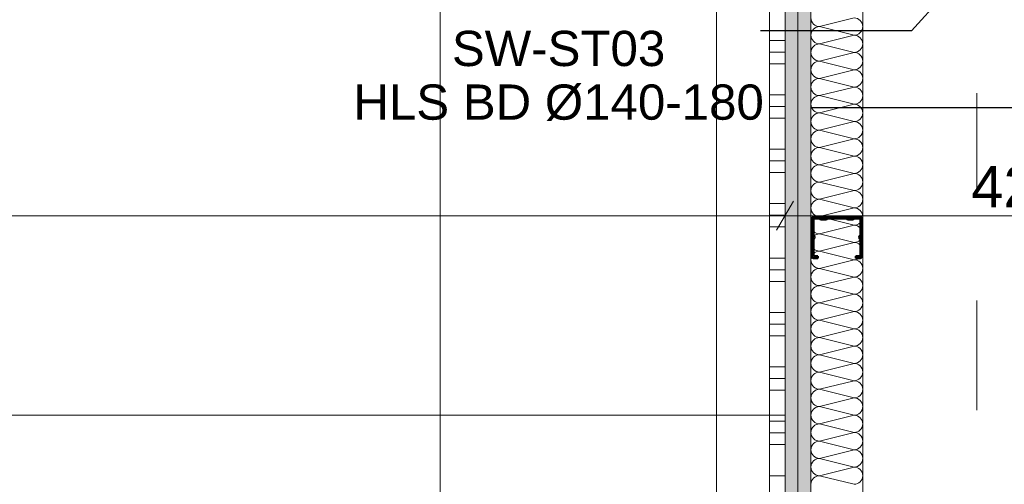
# Model space of a CAD drawing. Header units: metres. Extents: x -3.5 to 65.3, y -10.9 to 16.7.
# Tile 124 of 213: x 42.807 to 43.757, y 3.142 to 3.59. Entities that reach past the tile are written whole.
import ezdxf

# ---------------------------------------------------------------- set-up
doc = ezdxf.new("R2010")
doc.units = ezdxf.units.M
doc.header["$MEASUREMENT"] = 0
doc.linetypes.add('Strichlinie doppelt', pattern=[0.218722, 0.105833, -0.042333, 0.028222, -0.042333])
doc.linetypes.add('Wipeout_Contour', pattern=[1, 0, -1])
for name, color, linetype in [('102 - Bemaßung_ Beschriftung.Detail_ Ausschnitt', 7, 'Continuous'), ('451 - Universal.Achsen Raster', 7, 'Continuous'), ('654 - Abdeckung.Wand Belag', 7, 'Continuous'), ('660 - Unterkonstruktion.Trockenbau', 7, 'Continuous'), ('Neubau_102 - Bemaßung_ Beschriftung.Detail_ Ausschnitt', 7, 'Continuous'), ('Neubau_606 - Struktur.Wand Innen Ausbau', 7, 'Continuous'), ('Neubau_650 - Abdeckung.Fußboden Aufbau', 7, 'Continuous')]:
    doc.layers.add(name, color=color, linetype=linetype)
doc.styles.add('ERSTELLTER_STIL_1', font='txt')
doc.dimstyles.new('ERSTELLTER_STIL__1', dxfattribs={"dimtxt": 0.04, "dimasz": 0.02128, "dimexe": 0.18, "dimexo": 0.0625, "dimgap": 0, "dimtad": 1, "dimtih": 1, "dimtoh": 1, "dimzin": 0, "dimdsep": 46, "dimtxsty": 'ERSTELLTER_STIL_1', "dimblk": 'ARROWHEAD_2', "dimblk1": 'ARROWHEAD_2', "dimblk2": 'ARROWHEAD_2', "dimcen": 0.09, "dimse1": 1, "dimse2": 1, "dimclrd": 7, "dimclre": 7, "dimclrt": 7, "dimazin": 0, "dimtfac": 1, "dimtdec": 4, "dimtmove": 0, "dimatfit": 3, "dimfxl": 1, "dimtolj": 1, "dimtzin": 0, "dimarcsym": 0})
doc.dimstyles.new('ERSTELLTER_STIL__2', dxfattribs={"dimtxt": 0.04, "dimasz": 0.02128, "dimexe": 0.18, "dimexo": 0.0625, "dimgap": 0, "dimtad": 1, "dimtih": 1, "dimtoh": 1, "dimzin": 0, "dimdsep": 46, "dimtxsty": 'ERSTELLTER_STIL_1', "dimblk": 'ARROWHEAD_2', "dimblk1": 'ARROWHEAD_2', "dimblk2": 'ARROWHEAD_2', "dimcen": 0.09, "dimse1": 1, "dimse2": 1, "dimclrd": 7, "dimclre": 7, "dimclrt": 7, "dimazin": 0, "dimtfac": 1, "dimtdec": 4, "dimtmove": 2, "dimatfit": 3, "dimfxl": 1, "dimtolj": 1, "dimtzin": 0, "dimarcsym": 0})
doc.dimstyles.new('ERSTELLTER_STIL__5', dxfattribs={"dimtxt": 0.04, "dimasz": 0.02128, "dimexe": 0.18, "dimexo": 0.0625, "dimgap": 0, "dimtad": 1, "dimtih": 1, "dimtoh": 1, "dimzin": 0, "dimdsep": 46, "dimtxsty": 'ERSTELLTER_STIL_1', "dimblk": 'ARROWHEAD_2', "dimblk1": 'ARROWHEAD_2', "dimblk2": 'ARROWHEAD_2', "dimcen": 0.09, "dimclrd": 7, "dimclre": 7, "dimclrt": 7, "dimazin": 0, "dimtfac": 1, "dimtdec": 4, "dimtmove": 0, "dimatfit": 3, "dimfxl": 1, "dimtolj": 1, "dimtzin": 0, "dimarcsym": 0})
doc.dimstyles.new('ERSTELLTER_STIL__6', dxfattribs={"dimtxt": 0.04, "dimasz": 0.02128, "dimexe": 0.18, "dimexo": 0.0625, "dimgap": 0, "dimtad": 1, "dimzin": 0, "dimdsep": 46, "dimtxsty": 'ERSTELLTER_STIL_1', "dimblk": 'ARROWHEAD_2', "dimblk1": 'ARROWHEAD_2', "dimblk2": 'ARROWHEAD_2', "dimcen": 0.09, "dimclrd": 7, "dimclre": 7, "dimclrt": 7, "dimazin": 0, "dimtfac": 1, "dimtdec": 4, "dimtmove": 0, "dimatfit": 3, "dimfxl": 1, "dimtolj": 1, "dimtzin": 0, "dimarcsym": 0})
doc.dimstyles.new('ERSTELLTER_STIL__8', dxfattribs={"dimtxt": 0.18, "dimasz": 0.010944, "dimexe": 0.18, "dimexo": 0.0625, "dimgap": 0, "dimtad": 0, "dimtih": 1, "dimtoh": 1, "dimdec": 4, "dimzin": 0, "dimdsep": 46, "dimcen": 0.09, "dimadec": 0, "dimazin": 0, "dimtfac": 1, "dimtdec": 4, "dimtmove": 0, "dimatfit": 3, "dimldrblk": 'ARROWHEAD_11', "dimfxl": 1, "dimtolj": 1, "dimtzin": 0, "dimarcsym": 0})
pattern_1 = [(45, (0, 0), (-0.0070710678, 0.0070710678), [0, -0.01])]

# ---------------------------------------------------------------- blocks, each defined once
blk = doc.blocks.new('*X76')
at = {"layer": 'Neubau_606 - Struktur.Wand Innen Ausbau', "color": 7, "linetype": 'Continuous', "lineweight": 5}
for p, q in [((43.57832, 3.58335), (43.61165, 3.59168)), ((43.57832, 3.58335), (43.61165, 3.57501)), ((43.57832, 3.56668), (43.61165, 3.57501)), ((43.57832, 3.56668), (43.61165, 3.55835)), ((43.57832, 3.55001), (43.61165, 3.55835)), ((43.57832, 3.55001), (43.61165, 3.54168)), ((43.57832, 3.53335), (43.61165, 3.54168)), ((43.57832, 3.53335), (43.61165, 3.52501)), ((43.57832, 3.51668), (43.61165, 3.52501)), ((43.57832, 3.51668), (43.61165, 3.50835)), ((43.57832, 3.50001), (43.61165, 3.50835)), ((43.57832, 3.50001), (43.61165, 3.49168)), ((43.57832, 3.48335), (43.61165, 3.49168)), ((43.57832, 3.48335), (43.61165, 3.47501)), ((43.57832, 3.46668), (43.61165, 3.47501)), ((43.57832, 3.46668), (43.61165, 3.45835)), ((43.57832, 3.45001), (43.61165, 3.45835)), ((43.57832, 3.45001), (43.61165, 3.44168)), ((43.57832, 3.43335), (43.61165, 3.44168)), ((43.57832, 3.43335), (43.61165, 3.42501)), ((43.57832, 3.41668), (43.61165, 3.42501)), ((43.57832, 3.41668), (43.61165, 3.40835)), ((43.57832, 3.40001), (43.61165, 3.40835)), ((43.57832, 3.40001), (43.61165, 3.39168)), ((43.57832, 3.38335), (43.61165, 3.39168)), ((43.57832, 3.38335), (43.61165, 3.37501)), ((43.57832, 3.36668), (43.61165, 3.37501)), ((43.57832, 3.36668), (43.61165, 3.35835)), ((43.57832, 3.35001), (43.61165, 3.35835)), ((43.57832, 3.35001), (43.61165, 3.34168)), ((43.57832, 3.33335), (43.61165, 3.34168)), ((43.57832, 3.33335), (43.61165, 3.32501)), ((43.57832, 3.31668), (43.61165, 3.32501)), ((43.57832, 3.31668), (43.61165, 3.30835)), ((43.57832, 3.30001), (43.61165, 3.30835)), ((43.57832, 3.30001), (43.61165, 3.29168)), ((43.57832, 3.28335), (43.61165, 3.29168)), ((43.57832, 3.28335), (43.61165, 3.27501)), ((43.57832, 3.26668), (43.61165, 3.27501)), ((43.57832, 3.26668), (43.61165, 3.25835)), ((43.57832, 3.25001), (43.61165, 3.25835)), ((43.57832, 3.25001), (43.61165, 3.24168)), ((43.57832, 3.23335), (43.61165, 3.24168)), ((43.57832, 3.23335), (43.61165, 3.22501)), ((43.57832, 3.21668), (43.61165, 3.22501)), ((43.57832, 3.21668), (43.61165, 3.20835)), ((43.57832, 3.20001), (43.61165, 3.20835)), ((43.57832, 3.20001), (43.61165, 3.19168)), ((43.57832, 3.18335), (43.61165, 3.19168)), ((43.57832, 3.18335), (43.61165, 3.17501)), ((43.57832, 3.16668), (43.61165, 3.17501)), ((43.57832, 3.16668), (43.61165, 3.15835)), ((43.57832, 3.15001), (43.61165, 3.15835)), ((43.57832, 3.15001), (43.61165, 3.14168))]:
    blk.add_line(p, q, dxfattribs=at)
for centre, start, end in [((43.57832, 3.59168), 180.00002, 270.00002), ((43.61165, 3.58335), 0.00002, 90.00002), ((43.57832, 3.57501), 90.00002, 180.00002), ((43.61165, 3.58335), 270.00002, 0.00002), ((43.57832, 3.57501), 180.00002, 270.00002), ((43.61165, 3.56668), 0.00002, 90.00002), ((43.57832, 3.55835), 90.00002, 180.00002), ((43.61165, 3.56668), 270.00002, 0.00002), ((43.57832, 3.55835), 180.00002, 270.00002), ((43.61165, 3.55001), 0.00002, 90.00002), ((43.57832, 3.54168), 90.00002, 180.00002), ((43.61165, 3.55001), 270.00002, 0.00002), ((43.57832, 3.54168), 180.00002, 270.00002), ((43.61165, 3.53335), 0.00002, 90.00002), ((43.57832, 3.52501), 90.00002, 180.00002), ((43.57832, 3.52501), 180.00002, 270.00002), ((43.61165, 3.53335), 270.00002, 0.00002), ((43.61165, 3.51668), 0.00002, 90.00002), ((43.57832, 3.50835), 90.00002, 180.00002), ((43.61165, 3.51668), 270.00002, 0.00002), ((43.57832, 3.50835), 180.00002, 270.00002), ((43.61165, 3.50001), 0.00002, 90.00002), ((43.57832, 3.49168), 90.00002, 180.00002), ((43.61165, 3.50001), 270.00002, 0.00002), ((43.57832, 3.49168), 180.00002, 270.00002), ((43.61165, 3.48335), 0.00002, 90.00002), ((43.57832, 3.47501), 90.00002, 180.00002), ((43.61165, 3.48335), 270.00002, 0.00002), ((43.57832, 3.47501), 180.00002, 270.00002), ((43.61165, 3.46668), 0.00002, 90.00002), ((43.57832, 3.45835), 90.00002, 180.00002), ((43.57832, 3.45835), 180.00002, 270.00002), ((43.61165, 3.46668), 270.00002, 0.00002), ((43.61165, 3.45001), 0.00002, 90.00002), ((43.57832, 3.44168), 90.00002, 180.00002), ((43.61165, 3.45001), 270.00002, 0.00002), ((43.57832, 3.44168), 180.00002, 270.00002), ((43.61165, 3.43335), 0.00002, 90.00002), ((43.57832, 3.42501), 90.00002, 180.00002), ((43.61165, 3.43335), 270.00002, 0.00002), ((43.57832, 3.42501), 180.00002, 270.00002), ((43.61165, 3.41668), 0.00002, 90.00002), ((43.57832, 3.40835), 90.00002, 180.00002), ((43.61165, 3.41668), 270.00002, 0.00002), ((43.57832, 3.40835), 180.00002, 270.00002), ((43.61165, 3.40001), 0.00002, 90.00002), ((43.57832, 3.39168), 90.00002, 180.00002), ((43.57832, 3.39168), 180.00002, 270.00002), ((43.61165, 3.40001), 270.00002, 0.00002), ((43.61165, 3.38335), 0.00002, 90.00002), ((43.57832, 3.37501), 90.00002, 180.00002), ((43.61165, 3.38335), 270.00002, 0.00002), ((43.57832, 3.37501), 180.00002, 270.00002), ((43.61165, 3.36668), 0.00002, 90.00002), ((43.57832, 3.35835), 90.00002, 180.00002), ((43.61165, 3.36668), 270.00002, 0.00002), ((43.57832, 3.35835), 180.00002, 270.00002), ((43.61165, 3.35001), 0.00002, 90.00002), ((43.57832, 3.34168), 90.00002, 180.00002), ((43.61165, 3.35001), 270.00002, 0.00002), ((43.57832, 3.34168), 180.00002, 270.00002), ((43.61165, 3.33335), 0.00002, 90.00002), ((43.57832, 3.32501), 90.00002, 180.00002), ((43.57832, 3.32501), 180.00002, 270.00002), ((43.61165, 3.33335), 270.00002, 0.00002), ((43.61165, 3.31668), 0.00002, 90.00002), ((43.57832, 3.30835), 90.00002, 180.00002), ((43.61165, 3.31668), 270.00002, 0.00002), ((43.57832, 3.30835), 180.00002, 270.00002), ((43.61165, 3.30001), 0.00002, 90.00002), ((43.57832, 3.29168), 90.00002, 180.00002), ((43.61165, 3.30001), 270.00002, 0.00002), ((43.57832, 3.29168), 180.00002, 270.00002), ((43.61165, 3.28335), 0.00002, 90.00002), ((43.57832, 3.27501), 90.00002, 180.00002), ((43.61165, 3.28335), 270.00002, 0.00002), ((43.57832, 3.27501), 180.00002, 270.00002), ((43.61165, 3.26668), 0.00002, 90.00002), ((43.57832, 3.25835), 90.00002, 180.00002), ((43.57832, 3.25835), 180.00002, 270.00002), ((43.61165, 3.26668), 270.00002, 0.00002), ((43.61165, 3.25001), 0.00002, 90.00002), ((43.57832, 3.24168), 90.00002, 180.00002), ((43.61165, 3.25001), 270.00002, 0.00002), ((43.57832, 3.24168), 180.00002, 270.00002), ((43.61165, 3.23335), 0.00002, 90.00002), ((43.57832, 3.22501), 90.00002, 180.00002), ((43.61165, 3.23335), 270.00002, 0.00002), ((43.57832, 3.22501), 180.00002, 270.00002), ((43.61165, 3.21668), 0.00002, 90.00002), ((43.57832, 3.20835), 90.00002, 180.00002), ((43.61165, 3.21668), 270.00002, 0.00002), ((43.57832, 3.20835), 180.00002, 270.00002), ((43.61165, 3.20001), 0.00002, 90.00002), ((43.57832, 3.19168), 90.00002, 180.00002), ((43.57832, 3.19168), 180.00002, 270.00002), ((43.61165, 3.20001), 270.00002, 0.00002), ((43.61165, 3.18335), 0.00002, 90.00002), ((43.57832, 3.17501), 90.00002, 180.00002), ((43.61165, 3.18335), 270.00002, 0.00002), ((43.57832, 3.17501), 180.00002, 270.00002), ((43.61165, 3.16668), 0.00002, 90.00002), ((43.57832, 3.15835), 90.00002, 180.00002), ((43.61165, 3.16668), 270.00002, 0.00002), ((43.57832, 3.15835), 180.00002, 270.00002), ((43.61165, 3.15001), 0.00002, 90.00002), ((43.57832, 3.14168), 90.00002, 180.00002), ((43.61165, 3.15001), 270.00002, 0.00002)]:
    blk.add_arc(centre, 0.00833, start, end, dxfattribs=at)
blk = doc.blocks.new('*X105')
at = {"layer": '654 - Abdeckung.Wand Belag', "color": 7, "linetype": 'Continuous', "lineweight": 5}
for p, q in [((43.52999, 3.57), (43.54499, 3.57)), ((43.52999, 3.55875), (43.54499, 3.55875)), ((43.52999, 3.5475), (43.54499, 3.5475)), ((43.52999, 3.5175), (43.54499, 3.5175)), ((43.52999, 3.50625), (43.54499, 3.50625)), ((43.52999, 3.495), (43.54499, 3.495)), ((43.52999, 3.465), (43.54499, 3.465)), ((43.52999, 3.45375), (43.54499, 3.45375)), ((43.52999, 3.4425), (43.54499, 3.4425)), ((43.52999, 3.4125), (43.54499, 3.4125)), ((43.52999, 3.40125), (43.54499, 3.40125)), ((43.52999, 3.39), (43.54499, 3.39)), ((43.52999, 3.36), (43.54499, 3.36)), ((43.52999, 3.34875), (43.54499, 3.34875)), ((43.52999, 3.3375), (43.54499, 3.3375)), ((43.52999, 3.3075), (43.54499, 3.3075)), ((43.52999, 3.29625), (43.54499, 3.29625)), ((43.52999, 3.285), (43.54499, 3.285)), ((43.52999, 3.255), (43.54499, 3.255)), ((43.52999, 3.24375), (43.54499, 3.24375)), ((43.52999, 3.2325), (43.54499, 3.2325)), ((43.52999, 3.2025), (43.54499, 3.2025)), ((43.52999, 3.19125), (43.54499, 3.19125)), ((43.52999, 3.18), (43.54499, 3.18)), ((43.52999, 3.15), (43.54499, 3.15))]:
    blk.add_line(p, q, dxfattribs=at)
blk = doc.blocks.new('*D192')
at = {"layer": '102 - Bemaßung_ Beschriftung.Detail_ Ausschnitt', "color": 7, "linetype": 'Continuous', "lineweight": 5}
for p, q in [((41.88498, 1.0763), (41.88498, 1.1183)), ((41.89307, 1.1113), (41.8769, 1.0833)), ((43.55307, 1.1113), (43.53691, 1.0833)), ((41.88498, 1.0973), (43.54499, 1.0973))]:
    blk.add_line(p, q, dxfattribs=at)
at = {"layer": '102 - Bemaßung_ Beschriftung.Detail_ Ausschnitt', "color": 7, "lineweight": 5, "insert": (42.42711, 1.1053), "char_height": 0.04, "attachment_point": 7, "style": 'ERSTELLTER_STIL_1'}
blk.add_mtext('\\A1;{\\pql;\\fArial|b0|i0|c0|p38;1,66}', dxfattribs=at)
blk = doc.blocks.new('ARROWHEAD_2')
at = {"color": 0, "linetype": 'Continuous', "lineweight": 0}
for p, q in [((-0.378, -0.655), (0.378, 0.655)), ((0, 0), (-1, 0))]:
    blk.add_line(p, q, dxfattribs=at)
blk = doc.blocks.new('*D398')
at = {"layer": '102 - Bemaßung_ Beschriftung.Detail_ Ausschnitt', "color": 7, "linetype": 'Continuous', "lineweight": 5}
for p, q in [((42.60998, 0.9763), (42.60998, 1.0183)), ((43.212, 0.9763), (43.212, 1.0183)), ((42.61806, 1.0113), (42.6019, 0.9833)), ((43.22008, 1.0113), (43.20391, 0.9833)), ((42.60998, 0.9973), (43.212, 0.9973))]:
    blk.add_line(p, q, dxfattribs=at)
at = {"layer": '102 - Bemaßung_ Beschriftung.Detail_ Ausschnitt', "color": 7, "lineweight": 5, "insert": (42.87062, 1.00464), "char_height": 0.04, "attachment_point": 7, "style": 'ERSTELLTER_STIL_1'}
blk.add_mtext('\\A1;{\\pql;\\fArial|b0|i0|c0|p38;60\\fArial|b0|i0|c0|p38;\\A1{\\H.66x;\\S2^  ;}}', dxfattribs=at)
blk = doc.blocks.new('*D399')
at = {"layer": '102 - Bemaßung_ Beschriftung.Detail_ Ausschnitt', "color": 7, "linetype": 'Continuous', "lineweight": 5}
for p, q in [((43.212, 0.9763), (43.212, 1.0183)), ((43.54499, 0.9763), (43.54499, 1.0183)), ((43.22008, 1.0113), (43.20391, 0.9833)), ((43.53691, 0.9833), (43.55307, 1.0113)), ((43.212, 0.9973), (43.54499, 0.9973)), ((43.54499, 0.9973), (43.55868, 0.9973))]:
    blk.add_line(p, q, dxfattribs=at)
at = {"layer": '102 - Bemaßung_ Beschriftung.Detail_ Ausschnitt', "color": 7, "lineweight": 5, "insert": (43.33812, 1.00461), "char_height": 0.04, "attachment_point": 7, "style": 'ERSTELLTER_STIL_1'}
blk.add_mtext('\\A1;{\\pql;\\fArial|b0|i0|c0|p38;33\\fArial|b0|i0|c0|p38;\\A1{\\H.66x;\\S3^  ;}}', dxfattribs=at)
blk = doc.blocks.new('*D444')
at = {"layer": '102 - Bemaßung_ Beschriftung.Detail_ Ausschnitt', "color": 7, "linetype": 'Continuous', "lineweight": 5}
for p, q in [((43.75307, 4.03833), (43.73691, 4.01033)), ((43.74499, 3.89), (43.74499, 4.04533)), ((47.27808, 4.03833), (47.26192, 4.01033)), ((47.27, 4.00333), (47.27, 4.04533)), ((43.7313, 4.02433), (43.74499, 4.02433)), ((43.74499, 4.02433), (47.27, 4.02433))]:
    blk.add_line(p, q, dxfattribs=at)
at = {"color": 254, "linetype": 'Wipeout_Contour', "lineweight": 0, "ltscale": 182.760852}
blk.add_wipeout([(45.43677, 4.02483), (45.57822, 4.02483), (45.57822, 4.07983), (45.43677, 4.07983)], dxfattribs=at).dxf.layer = '102 - Bemaßung_ Beschriftung.Detail_ Ausschnitt'
at = {"layer": '102 - Bemaßung_ Beschriftung.Detail_ Ausschnitt', "color": 7, "lineweight": 5, "insert": (45.44427, 4.02457), "char_height": 0.04, "attachment_point": 7, "style": 'ERSTELLTER_STIL_1'}
blk.add_mtext('\\A1;{\\pql;\\fArial|b0|i0|c0|p38;3,52\\fArial|b0|i0|c0|p38;\\A1{\\H.66x;\\S5^  ;}}', dxfattribs=at)
blk = doc.blocks.new('*D446')
at = {"layer": '102 - Bemaßung_ Beschriftung.Detail_ Ausschnitt', "color": 7, "linetype": 'Continuous', "lineweight": 5}
for p, q in [((40.165, 3.465), (40.165, 3.78606)), ((40.17308, 3.77906), (40.15692, 3.75106)), ((43.75307, 3.77906), (43.73691, 3.75106)), ((40.15131, 3.76506), (40.165, 3.76506)), ((40.165, 3.76506), (43.74499, 3.76506))]:
    blk.add_line(p, q, dxfattribs=at)
at = {"color": 254, "linetype": 'Wipeout_Contour', "lineweight": 0, "ltscale": 168.515956}
blk.add_wipeout([(41.89428, 3.76556), (42.01571, 3.76556), (42.01571, 3.82056), (41.89428, 3.82056)], dxfattribs=at).dxf.layer = '102 - Bemaßung_ Beschriftung.Detail_ Ausschnitt'
at = {"layer": '102 - Bemaßung_ Beschriftung.Detail_ Ausschnitt', "color": 7, "lineweight": 5, "insert": (41.90178, 3.77306), "char_height": 0.04, "attachment_point": 7, "style": 'ERSTELLTER_STIL_1'}
blk.add_mtext('\\A1;{\\pql;\\fArial|b0|i0|c0|p38;3,58}', dxfattribs=at)
blk = doc.blocks.new('*D447')
at = {"layer": '102 - Bemaßung_ Beschriftung.Detail_ Ausschnitt', "color": 7, "linetype": 'Continuous', "lineweight": 5}
for p, q in [((43.74499, 3.74406), (43.74499, 3.89)), ((47.27, 3.74406), (47.27, 3.78606)), ((43.75307, 3.77906), (43.73691, 3.75106)), ((47.27808, 3.77906), (47.26192, 3.75106)), ((40.165, 3.76506), (43.74499, 3.76506)), ((43.74499, 3.76506), (47.27, 3.76506))]:
    blk.add_line(p, q, dxfattribs=at)
at = {"color": 254, "linetype": 'Wipeout_Contour', "lineweight": 0, "ltscale": 182.671817}
blk.add_wipeout([(45.43677, 3.76556), (45.57822, 3.76556), (45.57822, 3.82056), (45.43677, 3.82056)], dxfattribs=at).dxf.layer = '102 - Bemaßung_ Beschriftung.Detail_ Ausschnitt'
at = {"layer": '102 - Bemaßung_ Beschriftung.Detail_ Ausschnitt', "color": 7, "lineweight": 5, "insert": (45.44427, 3.7653), "char_height": 0.04, "attachment_point": 7, "style": 'ERSTELLTER_STIL_1'}
blk.add_mtext('\\A1;{\\pql;\\fArial|b0|i0|c0|p38;3,52\\fArial|b0|i0|c0|p38;\\A1{\\H.66x;\\S5^  ;}}', dxfattribs=at)
blk = doc.blocks.new('*D449')
at = {"layer": '102 - Bemaßung_ Beschriftung.Detail_ Ausschnitt', "color": 7, "linetype": 'Continuous', "lineweight": 5}
for p, q in [((40.165, 3.37988), (40.165, 3.42188)), ((40.17308, 3.41488), (40.15692, 3.38688)), ((43.55307, 3.41488), (43.53691, 3.38688)), ((40.15131, 3.40088), (40.165, 3.40088)), ((40.165, 3.40088), (43.54499, 3.40088))]:
    blk.add_line(p, q, dxfattribs=at)
at = {"color": 254, "linetype": 'Wipeout_Contour', "lineweight": 0, "ltscale": 167.992442}
blk.add_wipeout([(41.79428, 3.40138), (41.9157, 3.40138), (41.9157, 3.45638), (41.79428, 3.45638)], dxfattribs=at).dxf.layer = '102 - Bemaßung_ Beschriftung.Detail_ Ausschnitt'
at = {"layer": '102 - Bemaßung_ Beschriftung.Detail_ Ausschnitt', "color": 7, "lineweight": 5, "insert": (41.80178, 3.40888), "char_height": 0.04, "attachment_point": 7, "style": 'ERSTELLTER_STIL_1'}
blk.add_mtext('\\A1;{\\pql;\\fArial|b0|i0|c0|p38;3,38}', dxfattribs=at)
blk = doc.blocks.new('*D450')
at = {"layer": '102 - Bemaßung_ Beschriftung.Detail_ Ausschnitt', "color": 7, "linetype": 'Continuous', "lineweight": 5}
for p, q in [((43.96499, 3.37988), (43.96499, 3.72)), ((43.54499, 3.37988), (43.54499, 3.42188)), ((43.55307, 3.41488), (43.53691, 3.38688)), ((43.97307, 3.41488), (43.95691, 3.38688)), ((40.165, 3.40088), (43.54499, 3.40088)), ((43.54499, 3.40088), (43.96499, 3.40088))]:
    blk.add_line(p, q, dxfattribs=at)
at = {"color": 254, "linetype": 'Wipeout_Contour', "lineweight": 0, "ltscale": 175.56774}
blk.add_wipeout([(43.71713, 3.40138), (43.79284, 3.40138), (43.79284, 3.45638), (43.71713, 3.45638)], dxfattribs=at).dxf.layer = '102 - Bemaßung_ Beschriftung.Detail_ Ausschnitt'
at = {"layer": '102 - Bemaßung_ Beschriftung.Detail_ Ausschnitt', "color": 7, "lineweight": 5, "insert": (43.72463, 3.40888), "char_height": 0.04, "attachment_point": 7, "style": 'ERSTELLTER_STIL_1'}
blk.add_mtext('\\A1;{\\pql;\\fArial|b0|i0|c0|p38;42}', dxfattribs=at)
blk = doc.blocks.new('*D453')
at = {"layer": '102 - Bemaßung_ Beschriftung.Detail_ Ausschnitt', "color": 7, "linetype": 'Continuous', "lineweight": 5}
for p, q in [((43.46496, 3.72808), (43.49296, 3.71192)), ((43.96499, 3.72), (43.45796, 3.72)), ((43.47896, 0.70998), (43.47896, 3.72)), ((43.46496, 0.71807), (43.49296, 0.7019)), ((43.72999, 0.70998), (43.45796, 0.70998)), ((43.47896, 0.24998), (43.47896, 0.70998))]:
    blk.add_line(p, q, dxfattribs=at)
at = {"color": 254, "linetype": 'Wipeout_Contour', "lineweight": 0, "ltscale": 174.040959}
blk.add_wipeout([(43.47846, 2.15428), (43.47846, 2.2757), (43.42346, 2.2757), (43.42346, 2.15428)], dxfattribs=at).dxf.layer = '102 - Bemaßung_ Beschriftung.Detail_ Ausschnitt'
at = {"layer": '102 - Bemaßung_ Beschriftung.Detail_ Ausschnitt', "color": 7, "lineweight": 5, "insert": (43.47096, 2.16178), "char_height": 0.04, "attachment_point": 7, "rotation": 90, "style": 'ERSTELLTER_STIL_1'}
blk.add_mtext('\\A1;{\\pql;\\fArial|b0|i0|c0|p38;3,01}', dxfattribs=at)
blk = doc.blocks.new('ARROWHEAD_11')
at = {"color": 0, "linetype": 'Continuous', "lineweight": 0}
blk.add_line((0, 0), (-1, 0), dxfattribs=at)
at = {"color": 0, "linetype": 'Continuous', "lineweight": 0, "const_width": 0.25, "flags": 128}
blk.add_lwpolyline([(-0.125, 0, 1), (0.125, 0, 1)], format="xyb", close=True, dxfattribs=at)

msp = doc.modelspace()

# ---------------------------------------------------------------- hatches: boundary and pattern name
at = {"layer": 'Neubau_606 - Struktur.Wand Innen Ausbau', "linetype": 'Continuous', "lineweight": 0, "true_color": 0x000000}
h = msp.add_hatch(dxfattribs=at)
h.set_pattern_fill('Gips_0001', color=18, style=0, pattern_type=2)
h.set_pattern_definition(pattern_1)
h.paths.add_polyline_path([(43.54499, 4.0475), (43.54499, 0.255), (43.55749, 0.255), (43.55749, 4.0475)])
h = msp.add_hatch(dxfattribs=at)
h.set_pattern_fill('Gips_0001', color=18, style=0, pattern_type=2)
h.set_pattern_definition(pattern_1)
h.paths.add_polyline_path([(43.56999, 4.035), (43.55749, 4.035), (43.55749, 0.255), (43.56999, 0.255)])
at = {"layer": 'Neubau_650 - Abdeckung.Fußboden Aufbau', "linetype": 'Continuous', "lineweight": 13, "true_color": 0xafafaf}
h = msp.add_hatch(dxfattribs=at)
h.set_pattern_fill('Raster_60x60_Fuge_2mm_0001', color=253, style=0, pattern_type=2)
h.set_pattern_definition([(0, (42.61, 3.81), (0, 0.602), []), (90, (42.61, 3.81), (-0.602, 0), [])])
h.paths.add_polyline_path([(42.32499, 3.81), (40.41499, 3.81), (40.41499, 0.255), (43.54499, 0.255), (43.54499, 0.33, -0.414214), (43.49499, 0.28, -0.414214), (43.44499, 0.33, -0.414214), (43.39499, 0.28, -0.414214), (43.34499, 0.33, -0.414214), (43.39499, 0.38, -0.414214), (43.44499, 0.33, -0.414214), (43.49499, 0.38, -0.414214), (43.54499, 0.33), (43.54499, 3.81), (43.20999, 3.81), (43.20999, 3.935), (42.32499, 3.935)])

# ---------------------------------------------------------------- linework, layer by layer
at = {"layer": '654 - Abdeckung.Wand Belag', "color": 7, "linetype": 'Continuous', "lineweight": 5, "flags": 128}
for points in [[(43.52999, 3.795), (43.52999, 0.27)], [(43.54499, 0.255), (43.54499, 3.795)]]:
    msp.add_lwpolyline(points, dxfattribs=at)
at = {"layer": 'Neubau_606 - Struktur.Wand Innen Ausbau', "color": 1, "linetype": 'Continuous', "lineweight": 5}
for p, q in [((43.55749, 4.035), (43.55749, 0.255)), ((43.56999, 3.985), (43.56999, 0.70998))]:
    msp.add_line(p, q, dxfattribs=at)
at = {"layer": 'Neubau_606 - Struktur.Wand Innen Ausbau', "color": 1, "linetype": 'Continuous', "lineweight": 5, "flags": 128}
for points in [[(43.61999, 0.70998), (43.61999, 3.985)], [(43.54499, 3.81), (43.54499, 0.255)]]:
    msp.add_lwpolyline(points, dxfattribs=at)
at = {"layer": 'Neubau_650 - Abdeckung.Fußboden Aufbau', "color": 1, "linetype": 'Continuous', "lineweight": 13, "flags": 128}
msp.add_lwpolyline([(43.20999, 3.935), (43.20999, 3.81), (43.54499, 3.81), (43.54499, 0.33019)], dxfattribs=at)

# ---------------------------------------------------------------- block references
at = {"layer": '654 - Abdeckung.Wand Belag', "color": 7, "lineweight": 5}
msp.add_blockref('*X105', (0, 0), dxfattribs=at)
at = {"layer": 'Neubau_606 - Struktur.Wand Innen Ausbau', "color": 1, "lineweight": 13}
msp.add_blockref('*X76', (0, 0), dxfattribs=at)

# ---------------------------------------------------------------- dimensions: what is measured, and where the dimension line sits
at = {"layer": '102 - Bemaßung_ Beschriftung.Detail_ Ausschnitt', "color": 7, "linetype": 'Continuous', "lineweight": 5}
for base, p1, p2, dimstyle, picture, middle in [((47.27, 4.02433), (43.74499, 3.89), (47.27, 2.97896), 'ERSTELLTER_STIL__5', '*D444', (45.55024, 4.05233)), ((43.54499, 1.0973), (41.88498, 3.935), (43.54499, 0.255), 'ERSTELLTER_STIL__2', '*D192', (42.47906, 1.1253)), ((43.54499, 0.9973), (43.212, 3.20799), (43.54499, 3.81), 'ERSTELLTER_STIL__1', '*D399', (43.42264, 1.0253)), ((43.212, 0.9973), (42.60998, 3.208), (43.212, 3.20799), 'ERSTELLTER_STIL__1', '*D398', (42.95514, 1.0253))]:
    dim = msp.add_linear_dim(base=base, p1=p1, p2=p2, dimstyle=dimstyle, dxfattribs=at)
    dim.commit()
    dim.dimension.update_dxf_attribs({"geometry": picture, "text_midpoint": middle, "dimtype": 160})

# ---------------------------------------------------------------- next in the draw order: dimensions: what is measured, and where the dimension line sits
dim = msp.add_linear_dim(base=(43.74499, 3.76506), p1=(40.165, 2.28249), p2=(43.74499, 3.89), dimstyle='ERSTELLTER_STIL__5', dxfattribs=at)
dim.commit()
dim.dimension.update_dxf_attribs({"geometry": '*D446', "text_midpoint": (41.95373, 3.79306), "dimtype": 160})

# ---------------------------------------------------------------- next in the draw order: dimensions: what is measured, and where the dimension line sits
dim = msp.add_linear_dim(base=(47.27, 3.76506), p1=(43.74499, 3.89), p2=(47.27, 2.97896), dimstyle='ERSTELLTER_STIL__5', dxfattribs=at)
dim.commit()
dim.dimension.update_dxf_attribs({"geometry": '*D447', "text_midpoint": (45.55024, 3.79306), "dimtype": 160})

# ---------------------------------------------------------------- next in the draw order: dimensions: what is measured, and where the dimension line sits
dim = msp.add_linear_dim(base=(43.54499, 3.40088), p1=(40.165, 2.28249), p2=(43.54499, 2.1575), dimstyle='ERSTELLTER_STIL__5', dxfattribs=at)
dim.commit()
dim.dimension.update_dxf_attribs({"geometry": '*D449', "text_midpoint": (41.85373, 3.42888), "dimtype": 160})

# ---------------------------------------------------------------- next in the draw order: dimensions: what is measured, and where the dimension line sits
dim = msp.add_linear_dim(base=(43.96499, 3.40088), p1=(43.54499, 2.1575), p2=(43.96499, 3.72), dimstyle='ERSTELLTER_STIL__5', dxfattribs=at)
dim.commit()
dim.dimension.update_dxf_attribs({"geometry": '*D450', "text_midpoint": (43.75513, 3.42888), "dimtype": 160})

# ---------------------------------------------------------------- next in the draw order: dimensions: what is measured, and where the dimension line sits
dim = msp.add_linear_dim(base=(43.47896, 3.72), p1=(43.72999, 0.70998), p2=(43.96499, 3.72), angle=90, dimstyle='ERSTELLTER_STIL__6', dxfattribs=at)
dim.commit()
dim.dimension.update_dxf_attribs({"geometry": '*D453', "text_midpoint": (43.45096, 2.21373), "dimtype": 160, "text_rotation": 90})

# ---------------------------------------------------------------- next in the draw order: linework, layer by layer
at = {"layer": '451 - Universal.Achsen Raster', "color": 160, "linetype": 'Strichlinie doppelt', "lineweight": 9, "true_color": 0x3232ff}
msp.add_line((43.72999, -10.585), (43.72999, 16.355), dxfattribs=at)
at = {"layer": '660 - Unterkonstruktion.Trockenbau', "color": 7, "linetype": 'Continuous', "lineweight": 25}
msp.add_lwpolyline([(43.93999, 3.50498), (43.56999, 3.50498)], dxfattribs=at)
at = {"layer": '660 - Unterkonstruktion.Trockenbau', "color": 7, "linetype": 'Continuous', "lineweight": 50, "flags": 128}
msp.add_lwpolyline([(43.57659, 3.36175), (43.57659, 3.36), (43.57259, 3.36, -0.414214), (43.57059, 3.362), (43.57059, 3.37805, -0.267949), (43.57159, 3.37978, 0.57735), (43.57159, 3.38022, -0.267949), (43.57059, 3.38195), (43.57059, 3.398, -0.414214), (43.57259, 3.4), (43.57809, 3.4, -0.250492), (43.57975, 3.39911, 0.250492), (43.57996, 3.399), (43.58422, 3.399, 0.250492), (43.58443, 3.39911, -0.250492), (43.58609, 3.4), (43.60389, 3.4, -0.250492), (43.60555, 3.39911, 0.250492), (43.60576, 3.399), (43.61002, 3.399, 0.250492), (43.61023, 3.39911, -0.250492), (43.61189, 3.4), (43.61739, 3.4, -0.414214), (43.61939, 3.398), (43.61939, 3.38195, -0.267949), (43.61839, 3.38022, 0.57735), (43.61839, 3.37978, -0.267949), (43.61939, 3.37805), (43.61939, 3.362, -0.414214), (43.61739, 3.36), (43.61339, 3.36), (43.61339, 3.36175), (43.61739, 3.36175, 0.414214), (43.61764, 3.362), (43.61764, 3.37805, 0.267949), (43.61751, 3.37827, -0.57735), (43.61751, 3.38173, 0.267949), (43.61764, 3.38195), (43.61764, 3.398, 0.414214), (43.61739, 3.39825), (43.61189, 3.39825, 0.250492), (43.61168, 3.39814, -0.250492), (43.61002, 3.39725), (43.60576, 3.39725, -0.250492), (43.6041, 3.39814, 0.250492), (43.60389, 3.39825), (43.58609, 3.39825, 0.250492), (43.58588, 3.39814, -0.250492), (43.58422, 3.39725), (43.57996, 3.39725, -0.250492), (43.5783, 3.39814, 0.250492), (43.57809, 3.39825), (43.57259, 3.39825, 0.414214), (43.57234, 3.398), (43.57234, 3.38195, 0.267949), (43.57246, 3.38173, -0.57735), (43.57246, 3.37827, 0.267949), (43.57234, 3.37805), (43.57234, 3.362, 0.414214), (43.57259, 3.36175)], format="xyb", close=True, dxfattribs=at)

# ---------------------------------------------------------------- next in the draw order: texts
at = {"layer": 'Neubau_102 - Bemaßung_ Beschriftung.Detail_ Ausschnitt', "color": 7, "linetype": 'Continuous', "lineweight": 9, "insert": (43.32656, 3.57924), "char_height": 0.034, "attachment_point": 2, "line_spacing_factor": 0.913298, "style": 'ERSTELLTER_STIL_1'}
msp.add_mtext('\\A1;{\\pqc;\\fArial|b0|i0|c0|p38;SW-ST03\\P\\pqc;\\fArial|b0|i0|c0|p38;HLS BD\\fArial|b0|i0|c0|p38; \\fArial|b0|i0|c0|p38;Ø\\fArial|b0|i0|c0|p38;140\\fArial|b0|i0|c0|p38;-180}', dxfattribs=at)

# ---------------------------------------------------------------- next in the draw order: leaders
at = {"layer": 'Neubau_102 - Bemaßung_ Beschriftung.Detail_ Ausschnitt', "color": 1, "linetype": 'Continuous', "lineweight": 13, "annotation_type": 0, "has_hookline": 1, "hookline_direction": 1, "text_width": 0.38957}
msp.add_leader([(43.74499, 3.66497), (43.66702, 3.57924), (43.52135, 3.57924)], dimstyle='ERSTELLTER_STIL__8', dxfattribs=at)

doc.saveas('drawing.dxf')
